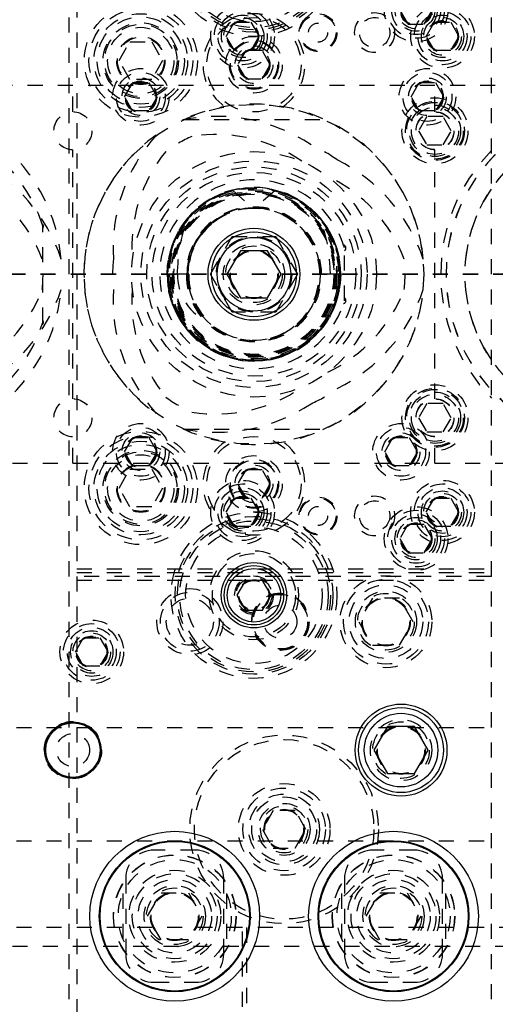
# Model space of a CAD drawing. Header units: inches. Extents: x 1772 to 2706, y -534 to -52.
# Tile 250 of 256: x 1898.53 to 1901.68, y -382.68 to -376.17. Entities that reach past the tile are written whole.
import ezdxf

# ---------------------------------------------------------------- set-up
doc = ezdxf.new("R2010")
doc.units = ezdxf.units.IN
doc.header["$LTSCALE"] = 0.5
doc.header["$MEASUREMENT"] = 0
doc.linetypes.add('HIDDEN', pattern=[0.225, 0.15, -0.075])
doc.linetypes.add('PHANTOM', pattern=[0.25, 0.125, -0.025, 0.025, -0.025, 0.025, -0.025])
doc.layers.add('SID-M-H', color=4, linetype='HIDDEN')
doc.layers.add('SID-M-S', color=105, linetype='Continuous')

msp = doc.modelspace()

# ---------------------------------------------------------------- linework, layer by layer
at = {"color": 7, "linetype": 'PHANTOM', "lineweight": 35}
msp.add_line((1931.36397, -377.85102), (1866.92985, -377.85102), dxfattribs=at)
at = {"layer": 'SID-M-H'}
for p, q in [((1898.85341, -382.85102), (1898.85341, -372.85102)), ((1898.90341, -372.85102), (1898.90341, -382.85102)), ((1901.65341, -382.85102), (1901.65341, -372.85102)), ((1901.04515, -376.10102), (1901.09928, -376.19477)), ((1901.20753, -376.19477), (1901.26166, -376.10102)), ((1899.89515, -376.27602), (1899.94928, -376.18227)), ((1899.94928, -376.18227), (1900.05753, -376.18227)), ((1900.05753, -376.18227), (1900.11166, -376.27602)), ((1901.22015, -376.27602), (1901.27428, -376.18227)), ((1901.27428, -376.18227), (1901.38253, -376.18227)), ((1901.38253, -376.18227), (1901.43666, -376.27602)), ((1901.09928, -376.19477), (1901.20753, -376.19477)), ((1899.18407, -376.43602), (1899.25624, -376.31102)), ((1899.25624, -376.31102), (1899.40058, -376.31102)), ((1899.40058, -376.31102), (1899.47274, -376.43602)), ((1899.94928, -376.36977), (1899.89515, -376.27602)), ((1900.11166, -376.27602), (1900.05753, -376.36977)), ((1901.27428, -376.36977), (1901.22015, -376.27602)), ((1901.43666, -376.27602), (1901.38253, -376.36977)), ((1900.13253, -376.36977), (1899.94928, -376.36977)), ((1900.02428, -376.36977), (1899.97015, -376.46352)), ((1900.18666, -376.46352), (1900.13253, -376.36977)), ((1901.38253, -376.36977), (1901.27428, -376.36977)), ((1899.25624, -376.56102), (1899.18407, -376.43602)), ((1899.47274, -376.43602), (1899.40058, -376.56102)), ((1899.97015, -376.46352), (1900.02428, -376.55727)), ((1900.13253, -376.55727), (1900.18666, -376.46352)), ((1899.40058, -376.56102), (1899.25624, -376.56102)), ((1900.02428, -376.55727), (1900.13253, -376.55727)), ((1918.07841, -376.60102), (1874.87841, -376.60102)), ((1898.87841, -376.77502), (1898.87841, -376.60102)), ((1899.22015, -376.67602), (1899.27428, -376.58227)), ((1899.27428, -376.58227), (1899.38253, -376.58227)), ((1899.38253, -376.58227), (1899.43666, -376.67602)), ((1901.12015, -376.67602), (1901.17428, -376.58227)), ((1901.17428, -376.58227), (1901.28253, -376.58227)), ((1901.27841, -376.77502), (1901.27841, -376.60102)), ((1901.28253, -376.58227), (1901.33666, -376.67602)), ((1899.27428, -376.76977), (1899.22015, -376.67602)), ((1899.43666, -376.67602), (1899.38253, -376.76977)), ((1901.17428, -376.76977), (1901.12015, -376.67602)), ((1901.33666, -376.67602), (1901.28253, -376.76977)), ((1899.38253, -376.76977), (1899.27428, -376.76977)), ((1901.28253, -376.76977), (1901.17428, -376.76977)), ((1899.61473, -376.82602), (1900.54209, -376.82602)), ((1901.22428, -376.80727), (1901.17015, -376.90102)), ((1901.33253, -376.80727), (1901.22428, -376.80727)), ((1901.38666, -376.90102), (1901.33253, -376.80727)), ((1901.17015, -376.90102), (1901.22428, -376.99477)), ((1901.33253, -376.99477), (1901.38666, -376.90102)), ((1898.87841, -378.67502), (1898.87841, -377.02702)), ((1901.22428, -376.99477), (1901.33253, -376.99477)), ((1901.27841, -378.67502), (1901.27841, -377.02702)), ((1899.94112, -377.29894), (1900.07183, -377.41288)), ((1900.2157, -377.29894), (1900.08499, -377.41288)), ((1898.67841, -378.17118), (1898.67841, -377.53087)), ((1900.35635, -377.51227), (1900.35957, -377.51916)), ((1899.78973, -377.85102), (1899.93407, -377.60102)), ((1899.93407, -377.60102), (1900.22274, -377.60102)), ((1900.22274, -377.60102), (1900.36708, -377.85102)), ((1900.67841, -378.02602), (1900.67841, -377.67602)), ((1901.48125, -377.75098), (1901.48164, -377.75102)), ((1899.6462, -377.85102), (1899.50352, -377.85102)), ((1899.93407, -378.10102), (1899.78973, -377.85102)), ((1900.36708, -377.85102), (1900.22274, -378.10102)), ((1900.65329, -377.85102), (1900.51061, -377.85102)), ((1901.48164, -377.95102), (1901.48125, -377.95106)), ((1900.22274, -378.10102), (1899.93407, -378.10102)), ((1901.22428, -378.70727), (1901.17015, -378.80102)), ((1901.33253, -378.70727), (1901.22428, -378.70727)), ((1901.38666, -378.80102), (1901.33253, -378.70727)), ((1901.17015, -378.80102), (1901.22428, -378.89477)), ((1901.33253, -378.89477), (1901.38666, -378.80102)), ((1899.61473, -378.87602), (1900.54209, -378.87602)), ((1901.22428, -378.89477), (1901.33253, -378.89477)), ((1898.87841, -379.10102), (1898.87841, -378.92702)), ((1899.22015, -379.02602), (1899.27428, -378.93227)), ((1899.27428, -378.93227), (1899.38253, -378.93227)), ((1899.38253, -378.93227), (1899.43666, -379.02602)), ((1900.94515, -379.02602), (1900.99928, -378.93227)), ((1900.99928, -378.93227), (1901.10753, -378.93227)), ((1901.10753, -378.93227), (1901.16166, -379.02602)), ((1901.27841, -379.10102), (1901.27841, -378.92702)), ((1899.27428, -379.11977), (1899.22015, -379.02602)), ((1899.43666, -379.02602), (1899.38253, -379.11977)), ((1900.99928, -379.11977), (1900.94515, -379.02602)), ((1901.16166, -379.02602), (1901.10753, -379.11977)), ((1874.87841, -379.10102), (1918.07841, -379.10102)), ((1899.38253, -379.11977), (1899.27428, -379.11977)), ((1901.10753, -379.11977), (1900.99928, -379.11977)), ((1899.18407, -379.26602), (1899.25624, -379.14102)), ((1899.25624, -379.14102), (1899.40058, -379.14102)), ((1899.40058, -379.14102), (1899.47274, -379.26602)), ((1900.02428, -379.14477), (1899.97015, -379.23852)), ((1900.13253, -379.14477), (1900.02428, -379.14477)), ((1900.18666, -379.23852), (1900.13253, -379.14477)), ((1899.97015, -379.23852), (1900.02428, -379.33227)), ((1900.13253, -379.33227), (1900.18666, -379.23852)), ((1899.25624, -379.39102), (1899.18407, -379.26602)), ((1899.47274, -379.26602), (1899.40058, -379.39102)), ((1899.89515, -379.42602), (1899.94928, -379.33227)), ((1899.94928, -379.33227), (1900.13253, -379.33227)), ((1900.05753, -379.33227), (1900.11166, -379.42602)), ((1901.22015, -379.42602), (1901.27428, -379.33227)), ((1901.27428, -379.33227), (1901.38253, -379.33227)), ((1901.38253, -379.33227), (1901.43666, -379.42602)), ((1899.40058, -379.39102), (1899.25624, -379.39102)), ((1899.94928, -379.51977), (1899.89515, -379.42602)), ((1900.11166, -379.42602), (1900.05753, -379.51977)), ((1901.27428, -379.51977), (1901.22015, -379.42602)), ((1901.43666, -379.42602), (1901.38253, -379.51977)), ((1901.09928, -379.50727), (1901.04515, -379.60102)), ((1901.20753, -379.50727), (1901.09928, -379.50727)), ((1901.26166, -379.60102), (1901.20753, -379.50727)), ((1900.05753, -379.51977), (1899.94928, -379.51977)), ((1901.38253, -379.51977), (1901.27428, -379.51977)), ((1901.04515, -379.60102), (1901.09928, -379.69477)), ((1901.20753, -379.69477), (1901.26166, -379.60102)), ((1901.09928, -379.69477), (1901.20753, -379.69477)), ((1898.90341, -379.80102), (1901.65341, -379.80102)), ((1898.90341, -379.82602), (1901.65341, -379.82602)), ((1901.65341, -379.85102), (1898.90341, -379.85102)), ((1898.90341, -379.87602), (1901.65341, -379.87602)), ((1900.86334, -379.99502), (1900.77327, -380.15102)), ((1901.04347, -379.99502), (1900.86334, -379.99502)), ((1901.13354, -380.15102), (1901.04347, -379.99502)), ((1900.77327, -380.15102), (1900.86334, -380.30702)), ((1901.04347, -380.30702), (1901.13354, -380.15102)), ((1898.89515, -380.35102), (1898.94928, -380.25727)), ((1898.94928, -380.25727), (1899.05753, -380.25727)), ((1899.05753, -380.25727), (1899.11166, -380.35102)), ((1898.94928, -380.44477), (1898.89515, -380.35102)), ((1899.11166, -380.35102), (1899.05753, -380.44477)), ((1900.86334, -380.30702), (1901.04347, -380.30702)), ((1899.05753, -380.44477), (1898.94928, -380.44477)), ((1889.30341, -380.85102), (1901.65341, -380.85102)), ((1900.20624, -381.40102), (1900.13407, -381.52602)), ((1900.35058, -381.40102), (1900.20624, -381.40102)), ((1900.42274, -381.52602), (1900.35058, -381.40102)), ((1900.13407, -381.52602), (1900.20624, -381.65102)), ((1900.35058, -381.65102), (1900.42274, -381.52602)), ((1884.50341, -381.60102), (1901.65341, -381.60102)), ((1899.69091, -381.66352), (1899.41591, -381.66352)), ((1900.20624, -381.65102), (1900.35058, -381.65102)), ((1901.14091, -381.66352), (1900.86591, -381.66352)), ((1899.22841, -381.85102), (1899.22841, -382.35102)), ((1899.87841, -382.35102), (1899.87841, -381.85102)), ((1900.67841, -381.85102), (1900.67841, -382.35102)), ((1901.32841, -382.35102), (1901.32841, -381.85102)), ((1899.20966, -381.95115), (1899.20966, -382.25089)), ((1899.37327, -382.10102), (1899.46334, -381.94502)), ((1899.46334, -381.94502), (1899.64347, -381.94502)), ((1899.64347, -381.94502), (1899.73354, -382.10102)), ((1899.89716, -381.95115), (1899.89716, -382.25089)), ((1900.65966, -381.95115), (1900.65966, -382.25089)), ((1900.82327, -382.10102), (1900.91334, -381.94502)), ((1900.91334, -381.94502), (1901.09347, -381.94502)), ((1901.09347, -381.94502), (1901.18354, -382.10102)), ((1901.34716, -381.95115), (1901.34716, -382.25089)), ((1899.46334, -382.25702), (1899.37327, -382.10102)), ((1899.73354, -382.10102), (1899.64347, -382.25702)), ((1900.91334, -382.25702), (1900.82327, -382.10102)), ((1901.18354, -382.10102), (1901.09347, -382.25702)), ((1900.00341, -382.17602), (1897.93821, -382.17602)), ((1900.00341, -383.30102), (1900.00341, -382.17602)), ((1900.02841, -382.17602), (1900.02841, -383.30102)), ((1906.80341, -382.17602), (1900.02841, -382.17602)), ((1907.17841, -382.30102), (1882.12841, -382.30102)), ((1899.64347, -382.25702), (1899.46334, -382.25702)), ((1901.09347, -382.25702), (1900.91334, -382.25702)), ((1899.41591, -382.53852), (1899.69091, -382.53852)), ((1900.86591, -382.53852), (1901.14091, -382.53852))]:
    msp.add_line(p, q, dxfattribs=at)
for centre, radius in [((1900.07841, -375.72602), 0.55), ((1900.07841, -375.72602), 0.5225), ((1900.07841, -375.72602), 0.5075), ((1900.07841, -375.72602), 0.49213), ((1900.07841, -375.72602), 0.45276), ((1901.15341, -376.10102), 0.211), ((1901.15341, -376.10102), 0.1875), ((1901.15341, -376.10102), 0.1625), ((1901.15341, -376.10102), 0.1405), ((1901.15341, -376.10102), 0.125), ((1901.15341, -376.10102), 0.10497), ((1901.15341, -376.10102), 0.1047), ((1901.15341, -376.10102), 0.10418), ((1901.15341, -376.10102), 0.1005), ((1899.32841, -376.43602), 0.375), ((1899.32841, -376.43602), 0.34375), ((1900.00341, -376.27602), 0.211), ((1900.00341, -376.27602), 0.1875), ((1900.00341, -376.27602), 0.1625), ((1900.87841, -376.25102), 0.1325), ((1901.32841, -376.27602), 0.211), ((1901.32841, -376.27602), 0.1875), ((1901.32841, -376.27602), 0.1625), ((1899.32841, -376.43602), 0.31), ((1899.32841, -376.43602), 0.28906), ((1899.32841, -376.43602), 0.25), ((1900.07841, -376.46352), 0.3125), ((1900.00341, -376.27602), 0.1405), ((1900.00341, -376.27602), 0.125), ((1900.00341, -376.27602), 0.10497), ((1900.00341, -376.27602), 0.1047), ((1900.00341, -376.27602), 0.10418), ((1900.00341, -376.27602), 0.1005), ((1900.50341, -376.25102), 0.125), ((1900.50341, -376.25102), 0.11888), ((1900.50341, -376.25102), 0.063), ((1900.87841, -376.25102), 0.1005), ((1901.32841, -376.27602), 0.1405), ((1901.32841, -376.27602), 0.125), ((1901.32841, -376.27602), 0.10497), ((1901.32841, -376.27602), 0.1047), ((1901.32841, -376.27602), 0.10418), ((1901.32841, -376.27602), 0.1005), ((1899.32841, -376.43602), 0.24), ((1899.32841, -376.43602), 0.22), ((1899.32841, -376.43602), 0.16), ((1899.32841, -376.43602), 0.155), ((1900.07841, -376.46352), 0.1875), ((1900.07841, -376.46352), 0.1625), ((1900.07841, -376.46352), 0.15625), ((1900.07841, -376.46352), 0.125), ((1900.07841, -376.46352), 0.10497), ((1900.07841, -376.46352), 0.1047), ((1900.07841, -376.46352), 0.10418), ((1900.07841, -376.46352), 0.1005), ((1899.32841, -376.67602), 0.1875), ((1899.32841, -376.67602), 0.1625), ((1901.22841, -376.67602), 0.1875), ((1901.22841, -376.67602), 0.1625), ((1899.32841, -376.67602), 0.125), ((1899.32841, -376.67602), 0.10497), ((1899.32841, -376.67602), 0.1047), ((1899.32841, -376.67602), 0.10418), ((1899.32841, -376.67602), 0.1005), ((1901.22841, -376.67602), 0.125), ((1901.22841, -376.67602), 0.10497), ((1901.22841, -376.67602), 0.1047), ((1901.22841, -376.67602), 0.10418), ((1901.22841, -376.67602), 0.1005), ((1901.27841, -376.90102), 0.21875), ((1901.27841, -376.90102), 0.1953), ((1898.87841, -376.90102), 0.126), ((1900.07841, -377.85102), 1.125), ((1901.27841, -376.90102), 0.1875), ((1901.27841, -376.90102), 0.17), ((1901.27841, -376.90102), 0.15625), ((1901.27841, -376.90102), 0.126), ((1901.27841, -376.90102), 0.125), ((1902.47841, -377.85102), 1.00177), ((1900.07841, -377.85102), 0.8125), ((1900.07841, -377.85102), 0.75), ((1900.07841, -377.85102), 0.71095), ((1900.07841, -377.85102), 0.675), ((1900.07841, -377.85102), 0.575), ((1900.07841, -377.85102), 0.5725), ((1900.07841, -377.85102), 0.5689), ((1900.07841, -377.85102), 0.56), ((1900.07841, -377.85102), 0.55), ((1900.07841, -377.85102), 0.5475), ((1900.07841, -377.85102), 0.54), ((1900.07841, -377.85102), 0.535), ((1900.07841, -377.85102), 0.53), ((1900.07841, -377.85102), 0.43819), ((1900.07841, -377.85102), 0.25), ((1900.07841, -377.85102), 0.203), ((1900.07841, -377.85102), 0.1875), ((1900.07841, -377.85102), 0.16072), ((1900.07841, -377.85102), 0.16045), ((1900.07841, -377.85102), 0.15993), ((1900.07841, -377.85102), 0.15625), ((1901.27841, -378.80102), 0.21875), ((1901.27841, -378.80102), 0.1953), ((1901.27841, -378.80102), 0.1875), ((1901.27841, -378.80102), 0.17), ((1901.27841, -378.80102), 0.15625), ((1898.87841, -378.80102), 0.126), ((1901.27841, -378.80102), 0.126), ((1901.27841, -378.80102), 0.125), ((1899.32841, -379.02602), 0.1875), ((1901.05341, -379.02602), 0.1875), ((1899.32841, -379.26602), 0.375), ((1899.32841, -379.26602), 0.34375), ((1899.32841, -379.02602), 0.1625), ((1899.32841, -379.02602), 0.125), ((1899.32841, -379.02602), 0.10497), ((1899.32841, -379.02602), 0.1047), ((1899.32841, -379.02602), 0.10418), ((1899.32841, -379.02602), 0.1005), ((1900.07841, -379.23852), 0.3125), ((1901.05341, -379.02602), 0.1625), ((1901.05341, -379.02602), 0.125), ((1901.05341, -379.02602), 0.10497), ((1901.05341, -379.02602), 0.1047), ((1901.05341, -379.02602), 0.10418), ((1901.05341, -379.02602), 0.1005), ((1899.32841, -379.26602), 0.31), ((1899.32841, -379.26602), 0.28906), ((1899.32841, -379.26602), 0.25), ((1899.32841, -379.26602), 0.24), ((1899.32841, -379.26602), 0.22), ((1900.07841, -379.23852), 0.1875), ((1899.32841, -379.26602), 0.16), ((1899.32841, -379.26602), 0.155), ((1900.07841, -379.23852), 0.1625), ((1900.07841, -379.23852), 0.15625), ((1900.07841, -379.23852), 0.125), ((1900.07841, -379.23852), 0.10497), ((1900.07841, -379.23852), 0.1047), ((1900.07841, -379.23852), 0.10418), ((1900.07841, -379.23852), 0.1005), ((1900.00341, -379.42602), 0.211), ((1900.00341, -379.42602), 0.1875), ((1901.32841, -379.42602), 0.211), ((1901.32841, -379.42602), 0.1875), ((1900.00341, -379.42602), 0.1625), ((1900.00341, -379.42602), 0.1405), ((1900.00341, -379.42602), 0.125), ((1901.32841, -379.42602), 0.1625), ((1901.32841, -379.42602), 0.1405), ((1901.32841, -379.42602), 0.125), ((1900.00341, -379.42602), 0.10497), ((1900.00341, -379.42602), 0.1047), ((1900.00341, -379.42602), 0.10418), ((1900.00341, -379.42602), 0.1005), ((1900.50341, -379.45102), 0.125), ((1900.50341, -379.45102), 0.11888), ((1900.87841, -379.45102), 0.1325), ((1900.87841, -379.45102), 0.1005), ((1901.32841, -379.42602), 0.10497), ((1901.32841, -379.42602), 0.1047), ((1901.32841, -379.42602), 0.10418), ((1901.32841, -379.42602), 0.1005), ((1900.07841, -379.97602), 0.55), ((1900.50341, -379.45102), 0.063), ((1901.15341, -379.60102), 0.211), ((1901.15341, -379.60102), 0.1875), ((1901.15341, -379.60102), 0.1625), ((1900.07841, -379.97602), 0.5225), ((1900.07841, -379.97602), 0.5075), ((1900.07841, -379.97602), 0.49213), ((1901.15341, -379.60102), 0.1405), ((1901.15341, -379.60102), 0.125), ((1901.15341, -379.60102), 0.10497), ((1901.15341, -379.60102), 0.1047), ((1901.15341, -379.60102), 0.10418), ((1901.15341, -379.60102), 0.1005), ((1900.07841, -379.97602), 0.45276), ((1900.07841, -379.97602), 0.29528), ((1900.07841, -379.97602), 0.27559), ((1900.07841, -379.97602), 0.12795), ((1900.07841, -379.97602), 0.11811), ((1900.07841, -379.97602), 0.10289), ((1900.07841, -379.97602), 0.10262), ((1900.07841, -379.97602), 0.1021), ((1900.07841, -379.97602), 0.09843), ((1900.95341, -380.15102), 0.3045), ((1900.95341, -380.15102), 0.28125), ((1899.65341, -380.15102), 0.21875), ((1899.65341, -380.15102), 0.195), ((1900.25341, -380.15102), 0.19), ((1900.25341, -380.15102), 0.1875), ((1900.95341, -380.15102), 0.24375), ((1900.95341, -380.15102), 0.203), ((1900.95341, -380.15102), 0.1875), ((1899.65341, -380.15102), 0.15625), ((1900.25341, -380.15102), 0.1805), ((1900.95341, -380.15102), 0.16072), ((1900.95341, -380.15102), 0.16045), ((1900.95341, -380.15102), 0.15993), ((1900.95341, -380.15102), 0.15625), ((1900.25341, -380.15102), 0.1095), ((1899.00341, -380.35102), 0.211), ((1899.00341, -380.35102), 0.1875), ((1899.00341, -380.35102), 0.1625), ((1899.00341, -380.35102), 0.1405), ((1899.00341, -380.35102), 0.125), ((1899.00341, -380.35102), 0.10497), ((1899.00341, -380.35102), 0.1047), ((1899.00341, -380.35102), 0.10418), ((1899.00341, -380.35102), 0.1005), ((1898.87841, -381.00102), 0.19), ((1901.05341, -381.00102), 0.203), ((1901.05341, -381.00102), 0.1875), ((1901.05341, -381.00102), 0.16072), ((1901.05341, -381.00102), 0.16045), ((1901.05341, -381.00102), 0.15993), ((1901.05341, -381.00102), 0.15625), ((1898.87841, -381.00102), 0.1095), ((1900.27841, -381.52602), 0.625), ((1900.27841, -381.52602), 0.595), ((1900.27841, -381.52602), 0.30375), ((1900.27841, -381.52602), 0.27375), ((1900.27841, -381.52602), 0.23438), ((1900.27841, -381.52602), 0.21469), ((1900.27841, -381.52602), 0.172), ((1900.27841, -381.52602), 0.15625), ((1900.27841, -381.52602), 0.13297), ((1900.27841, -381.52602), 0.1327), ((1900.27841, -381.52602), 0.13218), ((1900.27841, -381.52602), 0.1285), ((1899.55341, -382.10102), 0.40625), ((1899.55341, -382.10102), 0.405), ((1899.55341, -382.10102), 0.375), ((1901.00341, -382.10102), 0.40625), ((1901.00341, -382.10102), 0.405), ((1901.00341, -382.10102), 0.375), ((1899.55341, -382.10102), 0.3045), ((1899.55341, -382.10102), 0.28125), ((1899.55341, -382.10102), 0.24375), ((1901.00341, -382.10102), 0.3045), ((1901.00341, -382.10102), 0.28125), ((1901.00341, -382.10102), 0.24375), ((1899.55341, -382.10102), 0.203), ((1899.55341, -382.10102), 0.1875), ((1901.00341, -382.10102), 0.203), ((1901.00341, -382.10102), 0.1875), ((1899.55341, -382.10102), 0.16072), ((1899.55341, -382.10102), 0.16045), ((1899.55341, -382.10102), 0.15993), ((1899.55341, -382.10102), 0.15625), ((1901.00341, -382.10102), 0.16072), ((1901.00341, -382.10102), 0.16045), ((1901.00341, -382.10102), 0.15993), ((1901.00341, -382.10102), 0.15625)]:
    msp.add_circle(centre, radius, dxfattribs=at)
for centre, radius, start, end in [((1900.07841, -376.46352), 0.3375, 304.327693, 235.672307), ((1897.67841, -377.85102), 1.12677, 5.091649, 114.908351), ((1900.07841, -377.85102), 1.12677, 5.091649, 114.908351), ((1897.67841, -377.85102), 1.05, 17.75279, 162.24721), ((1899.83334, -377.93221), 1.12677, 56.354933, 101.752089), ((1902.47841, -377.85102), 1.00217, 65.728987, 174.271013), ((1900.07841, -377.85102), 1.12677, 125.091649, 234.908351), ((1900.27125, -377.67939), 1.12677, 138.247911, 183.645067), ((1900.07841, -377.85102), 1.00177, 114.271013, 125.728987), ((1899.82549, -377.92689), 1.00177, 55.356641, 99.124813), ((1902.47841, -377.85102), 1.12677, 125.091649, 234.908351), ((1902.47841, -377.85102), 1.12638, 125.091649, 234.908351), ((1900.07841, -377.85102), 0.937, 53.873521, 66.126479), ((1902.47841, -377.85102), 1.1625, 135.208675, 224.791325), ((1897.73063, -378.10385), 1.12677, 18.247911, 63.645067), ((1900.27057, -377.66992), 1.00177, 140.875187, 184.643359), ((1900.13063, -378.10385), 1.12677, 18.247911, 63.645067), ((1897.73916, -378.10799), 1.00177, 20.875187, 64.643359), ((1900.07841, -377.85102), 0.625, 16.260205, 343.739795), ((1900.13916, -378.10799), 1.00177, 20.875187, 64.643359), ((1900.07541, -377.8479), 0.5719, 359.687565, 180.312435), ((1900.0814, -377.8479), 0.5719, 359.687565, 180.312435), ((1900.07671, -377.8497), 0.56721, 103.83112, 180.133623), ((1900.0801, -377.8497), 0.56721, 359.866377, 76.16888), ((1900.07365, -377.84868), 0.44295, 359.696764, 180.303236), ((1900.08316, -377.84868), 0.44295, 359.696764, 180.303236), ((1900.07693, -377.84956), 0.43671, 90.66915, 180.191312), ((1900.08159, -377.84634), 0.43347, 89.550396, 130.991938), ((1900.07523, -377.84634), 0.43347, 49.008062, 90.449604), ((1900.07989, -377.84956), 0.43671, 359.808688, 89.33085), ((1898.67852, -377.51518), 0.005, 198.562234, 239.611349), ((1898.66841, -377.53243), 0.015, 318.590378, 59.611349), ((1898.68341, -377.54566), 0.005, 138.590378, 180), ((1900.66841, -377.67746), 0.02, 300, 77.196366), ((1897.67841, -377.85102), 1.00177, 354.271013, 5.728987), ((1900.07841, -377.85102), 0.937, 173.873521, 186.126479), ((1900.07841, -377.85102), 1.00177, 354.271013, 5.728987), ((1900.07541, -377.85414), 0.5719, 179.687565, 0.312435), ((1900.0814, -377.85414), 0.5719, 179.687565, 0.312435), ((1900.07365, -377.8541), 0.56415, 179.687565, 0.312435), ((1900.08316, -377.8541), 0.56415, 179.687565, 0.312435), ((1900.07365, -377.85337), 0.44295, 179.696764, 0.303236), ((1900.08257, -377.85126), 0.45185, 179.970378, 222.965394), ((1900.08316, -377.85337), 0.44295, 179.696764, 0.303236), ((1900.07541, -377.85332), 0.4352, 179.696764, 0.303236), ((1900.0814, -377.85332), 0.4352, 179.696764, 0.303236), ((1897.67841, -377.85102), 1.12677, 245.091649, 354.908351), ((1897.73916, -377.59406), 1.00177, 295.356641, 339.124813), ((1897.73063, -377.5982), 1.12677, 296.354933, 341.752089), ((1900.27125, -378.02266), 1.12677, 176.354933, 221.752089), ((1900.27057, -378.03212), 1.00177, 175.356641, 219.124813), ((1900.07841, -377.85102), 1.12677, 245.091649, 354.908351), ((1900.13916, -377.59406), 1.00177, 295.356641, 339.124813), ((1900.13063, -377.5982), 1.12677, 296.354933, 341.752089), ((1900.66841, -378.02459), 0.02, 282.803634, 60), ((1902.47841, -377.85102), 1.00217, 185.728987, 294.271013), ((1897.67841, -377.85102), 1.05, 197.75279, 342.24721), ((1898.67852, -378.18686), 0.005, 120.388651, 161.437766), ((1898.66841, -378.16961), 0.015, 300.388651, 41.409622), ((1898.68341, -378.15638), 0.005, 180, 221.409622), ((1899.82549, -377.77515), 1.00177, 260.875187, 304.643359), ((1900.07841, -377.85102), 1.00177, 234.271013, 245.728987), ((1900.07841, -377.85102), 0.937, 293.873521, 306.126479), ((1899.83334, -377.76983), 1.12677, 258.247911, 303.645067), ((1900.07841, -379.23852), 0.3375, 124.327693, 55.672307), ((1899.41591, -381.85102), 0.1875, 90, 180), ((1899.69091, -381.85102), 0.1875, 0, 90), ((1900.86591, -381.85102), 0.1875, 90, 180), ((1901.14091, -381.85102), 0.1875, 0, 90), ((1899.41591, -382.35102), 0.1875, 180, 270), ((1899.69091, -382.35102), 0.1875, 270, 0), ((1900.86591, -382.35102), 0.1875, 180, 270), ((1901.14091, -382.35102), 0.1875, 270, 0)]:
    msp.add_arc(centre, radius, start, end, dxfattribs=at)
for centre, major_axis, ratio, start_param, end_param in [((1900.07533, -377.85102), (-0.44127, 0), 0.9931543, 4.690503, 6.2831853), ((1900.08148, -377.85102), (0.44127, 0), 0.9931543, 0, 1.5926823), ((1900.0775, -377.85102), (-0.5698, 0), 0.9931543, 5.5872174, 6.2831853), ((1900.07931, -377.85102), (0.5698, 0), 0.9931543, 0, 0.6959679), ((1900.07931, -377.85102), (-0.43728, 0), 0.9931543, 5.4134539, 6.2831853), ((1900.0775, -377.85102), (0.43728, 0), 0.9931543, 0, 0.8697314), ((1899.95802, -377.85102), (-0.38708, 0), 0.940633, 0, 1.0092925), ((1900.10222, -377.85102), (0.46816, 0), 0.9923499, 3.1415927, 3.8669386)]:
    msp.add_ellipse(centre, major_axis=major_axis, ratio=ratio, start_param=start_param, end_param=end_param, dxfattribs=at)
for points in [[(1899.57094, -377.85102), (1899.57495, -377.7792), (1899.58169, -377.65844), (1899.61836, -377.54343), (1899.63322, -377.49682)], [(1900.58588, -377.85102), (1900.58187, -377.7792), (1900.57512, -377.65844), (1900.53845, -377.54343), (1900.52359, -377.49682)]]:
    msp.add_open_spline(points, degree=3, knots=[0, 0, 0, 0, 0.594718, 1, 1, 1, 1], dxfattribs=at)
at = {"layer": 'SID-M-S'}
for p, q in [((1899.98834, -377.69502), (1899.89827, -377.85102)), ((1900.16847, -377.69502), (1899.98834, -377.69502)), ((1900.25854, -377.85102), (1900.16847, -377.69502)), ((1899.89827, -377.85102), (1899.98834, -378.00702)), ((1900.16847, -378.00702), (1900.25854, -377.85102)), ((1899.98834, -378.00702), (1900.16847, -378.00702)), ((1900.02158, -379.8776), (1899.96476, -379.97602)), ((1900.13523, -379.8776), (1900.02158, -379.8776)), ((1900.19206, -379.97602), (1900.13523, -379.8776)), ((1899.96476, -379.97602), (1900.02158, -380.07445)), ((1900.13523, -380.07445), (1900.19206, -379.97602)), ((1900.02158, -380.07445), (1900.13523, -380.07445)), ((1900.96334, -380.84502), (1900.87327, -381.00102)), ((1901.14347, -380.84502), (1900.96334, -380.84502)), ((1901.23354, -381.00102), (1901.14347, -380.84502)), ((1900.87327, -381.00102), (1900.96334, -381.15702)), ((1901.14347, -381.15702), (1901.23354, -381.00102)), ((1900.96334, -381.15702), (1901.14347, -381.15702))]:
    msp.add_line(p, q, dxfattribs=at)
for centre, radius in [((1900.07841, -377.85102), 0.3045), ((1900.07841, -377.85102), 0.28125), ((1900.07841, -377.85102), 0.24375), ((1900.07841, -379.97602), 0.21654), ((1900.07841, -379.97602), 0.19685), ((1900.07841, -379.97602), 0.17717), ((1901.05341, -381.00102), 0.3045), ((1901.05341, -381.00102), 0.28125), ((1898.87841, -381.00102), 0.1875), ((1901.05341, -381.00102), 0.24375), ((1898.87841, -381.00102), 0.1805), ((1899.55341, -382.10102), 0.5625), ((1901.00341, -382.10102), 0.5625), ((1899.55341, -382.10102), 0.5), ((1899.55341, -382.10102), 0.495), ((1901.00341, -382.10102), 0.5), ((1901.00341, -382.10102), 0.495)]:
    msp.add_circle(centre, radius, dxfattribs=at)

doc.saveas('drawing.dxf')
